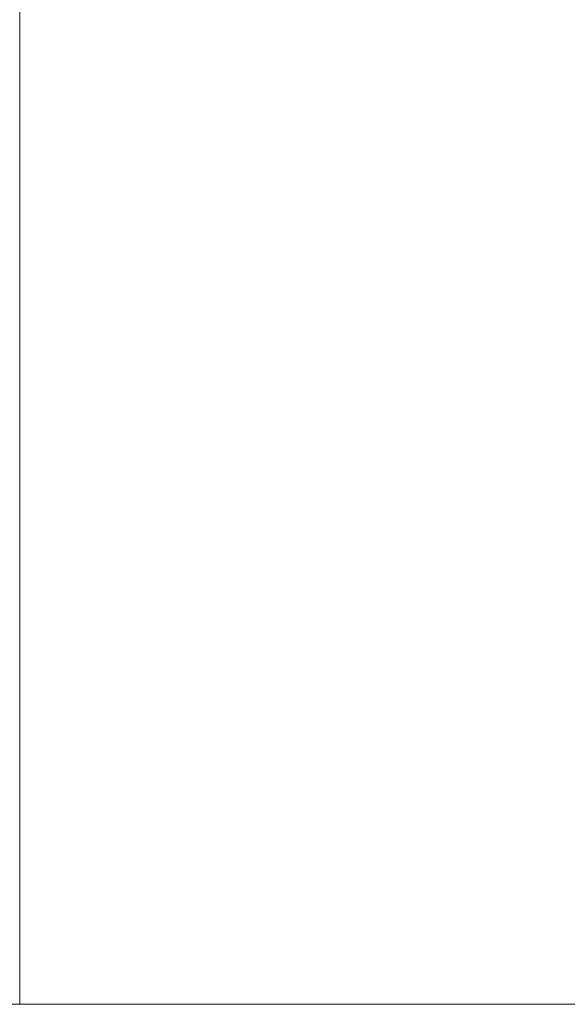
# Model space of a CAD drawing. Header units: centimetres. Extents: x -26 to 27.3, y -25.9 to -24.1.
# Tile 89 of 224: x -8.2175 to -8.2035, y -24.1599 to -24.1347. Entities that reach past the tile are written whole.
import ezdxf

# ---------------------------------------------------------------- set-up
doc = ezdxf.new("R2010")
doc.units = ezdxf.units.CM
doc.header["$LTSCALE"] = 2.54
doc.layers.add('Lucido design-1', color=7, linetype='Continuous')

# ---------------------------------------------------------------- blocks, each defined once
blk = doc.blocks.new('Gruppo-7-1')
at = {"color": 7, "linetype": 'Continuous', "lineweight": 9}
for points, invisible_edges in [([(-8.212346, -24.130757, 1181.627202), (-8.21108, -24.131009, 1181.627202), (-8.211917, -24.134784, 1181.62609), (-8.213017, -24.134565, 1181.62609)], 15), ([(-8.21108, -24.131009, 1181.627202), (-8.209826, -24.131316, 1181.627202), (-8.210827, -24.135051, 1181.62609), (-8.211917, -24.134784, 1181.62609)], 15), ([(-8.209826, -24.131316, 1181.627202), (-8.208587, -24.131677, 1181.627202), (-8.20975, -24.135365, 1181.62609), (-8.210827, -24.135051, 1181.62609)], 15), ([(-8.208587, -24.131677, 1181.627202), (-8.207365, -24.132092, 1181.627202), (-8.208688, -24.135725, 1181.62609), (-8.20975, -24.135365, 1181.62609)], 15), ([(-8.207365, -24.132092, 1181.627202), (-8.206162, -24.13256, 1181.627202), (-8.207642, -24.136132, 1181.62609), (-8.208688, -24.135725, 1181.62609)], 15), ([(-8.206162, -24.13256, 1181.627202), (-8.204981, -24.133079, 1181.627202), (-8.206615, -24.136584, 1181.62609), (-8.207642, -24.136132, 1181.62609)], 15), ([(-8.204981, -24.133079, 1181.627202), (-8.203824, -24.13365, 1181.627202), (-8.205609, -24.13708, 1181.62609), (-8.206615, -24.136584, 1181.62609)], 15), ([(-8.203824, -24.13365, 1181.627202), (-8.202692, -24.134271, 1181.627202), (-8.204625, -24.13762, 1181.62609), (-8.205609, -24.13708, 1181.62609)], 15), ([(-8.217482, -24.134175, 1181.62609), (-8.21636, -24.134199, 1181.62609), (-8.216531, -24.138099, 1181.625134), (-8.217482, -24.138078, 1181.625134)], 7), ([(-8.21636, -24.134199, 1181.62609), (-8.215241, -24.134272, 1181.62609), (-8.215581, -24.138161, 1181.625134), (-8.216531, -24.138099, 1181.625134)], 15), ([(-8.215241, -24.134272, 1181.62609), (-8.214126, -24.134395, 1181.62609), (-8.214635, -24.138265, 1181.625134), (-8.215581, -24.138161, 1181.625134)], 15), ([(-8.202692, -24.134271, 1181.627202), (-8.201589, -24.13494, 1181.627202), (-8.203666, -24.138202, 1181.62609), (-8.204625, -24.13762, 1181.62609)], 15), ([(-8.214126, -24.134395, 1181.62609), (-8.213017, -24.134565, 1181.62609), (-8.213695, -24.138409, 1181.625134), (-8.214635, -24.138265, 1181.625134)], 15), ([(-8.213017, -24.134565, 1181.62609), (-8.211917, -24.134784, 1181.62609), (-8.212761, -24.138595, 1181.625134), (-8.213695, -24.138409, 1181.625134)], 15), ([(-25.917482, -24.134724, 1182.419509), (-25.917482, -24.138247, 1182.420345), (27.182518, -24.138247, 1182.420345), (27.182518, -24.134724, 1182.419509)], 10), ([(-8.211917, -24.134784, 1181.62609), (-8.210827, -24.135051, 1181.62609), (-8.211837, -24.138821, 1181.625134), (-8.212761, -24.138595, 1181.625134)], 15), ([(-8.210827, -24.135051, 1181.62609), (-8.20975, -24.135365, 1181.62609), (-8.210924, -24.139087, 1181.625134), (-8.211837, -24.138821, 1181.625134)], 15), ([(-8.201589, -24.13494, 1181.627202), (-8.200516, -24.135657, 1181.627202), (-8.202733, -24.138825, 1181.62609), (-8.203666, -24.138202, 1181.62609)], 15), ([(-8.20975, -24.135365, 1181.62609), (-8.208688, -24.135725, 1181.62609), (-8.210023, -24.139393, 1181.625134), (-8.210924, -24.139087, 1181.625134)], 15), ([(-8.208688, -24.135725, 1181.62609), (-8.207642, -24.136132, 1181.62609), (-8.209136, -24.139738, 1181.625134), (-8.210023, -24.139393, 1181.625134)], 15), ([(-8.207642, -24.136132, 1181.62609), (-8.206615, -24.136584, 1181.62609), (-8.208265, -24.140121, 1181.625134), (-8.209136, -24.139738, 1181.625134)], 15), ([(-8.206615, -24.136584, 1181.62609), (-8.205609, -24.13708, 1181.62609), (-8.207411, -24.140542, 1181.625134), (-8.208265, -24.140121, 1181.625134)], 15), ([(-8.205609, -24.13708, 1181.62609), (-8.204625, -24.13762, 1181.62609), (-8.206577, -24.141, 1181.625134), (-8.207411, -24.140542, 1181.625134)], 15), ([(-8.204625, -24.13762, 1181.62609), (-8.203666, -24.138202, 1181.62609), (-8.205764, -24.141494, 1181.625134), (-8.206577, -24.141, 1181.625134)], 15), ([(-8.217482, -24.138245, 1181.625101), (-8.217482, -24.138078, 1181.625134), (-8.216531, -24.138099, 1181.625134)], 10), ([(27.182518, -24.138899, 1182.4205), (27.182518, -24.138247, 1182.420345), (-25.917482, -24.138247, 1182.420345), (-25.917482, -24.138899, 1182.4205)], 10), ([(-8.216531, -24.138099, 1181.625134), (-8.216702, -24.142029, 1181.624338), (-8.217482, -24.142011, 1181.624338), (-8.217482, -24.138245, 1181.625101)], 11), ([(-8.216531, -24.138099, 1181.625134), (-8.215581, -24.138161, 1181.625134), (-8.215924, -24.14208, 1181.624338), (-8.216702, -24.142029, 1181.624338)], 15), ([(-8.215581, -24.138161, 1181.625134), (-8.214635, -24.138265, 1181.625134), (-8.215149, -24.142164, 1181.624338), (-8.215924, -24.14208, 1181.624338)], 15), ([(-8.214635, -24.138265, 1181.625134), (-8.213695, -24.138409, 1181.625134), (-8.214378, -24.142283, 1181.624338), (-8.215149, -24.142164, 1181.624338)], 15), ([(-8.203666, -24.138202, 1181.62609), (-8.202733, -24.138825, 1181.62609), (-8.204972, -24.142022, 1181.625134), (-8.205764, -24.141494, 1181.625134)], 15), ([(-8.213695, -24.138409, 1181.625134), (-8.212761, -24.138595, 1181.625134), (-8.213613, -24.142435, 1181.624338), (-8.214378, -24.142283, 1181.624338)], 15), ([(-8.212761, -24.138595, 1181.625134), (-8.211837, -24.138821, 1181.625134), (-8.212855, -24.142621, 1181.624338), (-8.213613, -24.142435, 1181.624338)], 15), ([(-8.211837, -24.138821, 1181.625134), (-8.210924, -24.139087, 1181.625134), (-8.212106, -24.142839, 1181.624338), (-8.212855, -24.142621, 1181.624338)], 15), ([(-8.202733, -24.138825, 1181.62609), (-8.201829, -24.139488, 1181.62609), (-8.204205, -24.142585, 1181.625134), (-8.204972, -24.142022, 1181.625134)], 15), ([(-25.917482, -24.138899, 1182.4205), (-25.917482, -24.142525, 1182.421197), (27.182518, -24.142525, 1182.421197), (27.182518, -24.138899, 1182.4205)], 10), ([(-8.210924, -24.139087, 1181.625134), (-8.210023, -24.139393, 1181.625134), (-8.211368, -24.14309, 1181.624338), (-8.212106, -24.142839, 1181.624338)], 15), ([(-8.210023, -24.139393, 1181.625134), (-8.209136, -24.139738, 1181.625134), (-8.210641, -24.143372, 1181.624338), (-8.211368, -24.14309, 1181.624338)], 15), ([(-8.201829, -24.139488, 1181.62609), (-8.200954, -24.14019, 1181.62609), (-8.203463, -24.143181, 1181.625134), (-8.204205, -24.142585, 1181.625134)], 15), ([(-8.209136, -24.139738, 1181.625134), (-8.208265, -24.140121, 1181.625134), (-8.209927, -24.143686, 1181.624338), (-8.210641, -24.143372, 1181.624338)], 15), ([(-8.208265, -24.140121, 1181.625134), (-8.207411, -24.140542, 1181.625134), (-8.209228, -24.144031, 1181.624338), (-8.209927, -24.143686, 1181.624338)], 15), ([(-8.207411, -24.140542, 1181.625134), (-8.206577, -24.141, 1181.625134), (-8.208544, -24.144406, 1181.624338), (-8.209228, -24.144031, 1181.624338)], 15), ([(-8.206577, -24.141, 1181.625134), (-8.205764, -24.141494, 1181.625134), (-8.207877, -24.144811, 1181.624338), (-8.208544, -24.144406, 1181.624338)], 15), ([(-8.205764, -24.141494, 1181.625134), (-8.204972, -24.142022, 1181.625134), (-8.207229, -24.145244, 1181.624338), (-8.207877, -24.144811, 1181.624338)], 15), ([(-8.217482, -24.142525, 1181.624255), (-8.217482, -24.142011, 1181.624338), (-8.216702, -24.142029, 1181.624338)], 10), ([(-8.216702, -24.142029, 1181.624338), (-8.216875, -24.145982, 1181.623701), (-8.217482, -24.145969, 1181.623701), (-8.217482, -24.142525, 1181.624255)], 11), ([(-8.216702, -24.142029, 1181.624338), (-8.215924, -24.14208, 1181.624338), (-8.216269, -24.146022, 1181.623701), (-8.216875, -24.145982, 1181.623701)], 15), ([(-8.215924, -24.14208, 1181.624338), (-8.215149, -24.142164, 1181.624338), (-8.215665, -24.146088, 1181.623701), (-8.216269, -24.146022, 1181.623701)], 15), ([(-8.204972, -24.142022, 1181.625134), (-8.204205, -24.142585, 1181.625134), (-8.2066, -24.145706, 1181.624338), (-8.207229, -24.145244, 1181.624338)], 15), ([(-8.215149, -24.142164, 1181.624338), (-8.214378, -24.142283, 1181.624338), (-8.215065, -24.14618, 1181.623701), (-8.215665, -24.146088, 1181.623701)], 15), ([(-8.214378, -24.142283, 1181.624338), (-8.213613, -24.142435, 1181.624338), (-8.214469, -24.146299, 1181.623701), (-8.215065, -24.14618, 1181.623701)], 15), ([(27.182518, -24.14312, 1182.421311), (27.182518, -24.142525, 1182.421197), (-25.917482, -24.142525, 1182.421197), (-25.917482, -24.14312, 1182.421311)], 10), ([(-8.213613, -24.142435, 1181.624338), (-8.212855, -24.142621, 1181.624338), (-8.213879, -24.146443, 1181.623701), (-8.214469, -24.146299, 1181.623701)], 15), ([(-8.204205, -24.142585, 1181.625134), (-8.203463, -24.143181, 1181.625134), (-8.205991, -24.146194, 1181.624338), (-8.2066, -24.145706, 1181.624338)], 15), ([(-8.212855, -24.142621, 1181.624338), (-8.212106, -24.142839, 1181.624338), (-8.213296, -24.146613, 1181.623701), (-8.213879, -24.146443, 1181.623701)], 15), ([(-8.212106, -24.142839, 1181.624338), (-8.211368, -24.14309, 1181.624338), (-8.212721, -24.146808, 1181.623701), (-8.213296, -24.146613, 1181.623701)], 15), ([(-8.211368, -24.14309, 1181.624338), (-8.210641, -24.143372, 1181.624338), (-8.212155, -24.147028, 1181.623701), (-8.212721, -24.146808, 1181.623701)], 15), ([(-25.917482, -24.14312, 1182.421311), (-25.917482, -24.146837, 1182.421861), (27.182518, -24.146837, 1182.421861), (27.182518, -24.14312, 1182.421311)], 10), ([(-8.203463, -24.143181, 1181.625134), (-8.202747, -24.143808, 1181.625134), (-8.205405, -24.146708, 1181.624338), (-8.205991, -24.146194, 1181.624338)], 15), ([(-8.210641, -24.143372, 1181.624338), (-8.209927, -24.143686, 1181.624338), (-8.211599, -24.147273, 1181.623701), (-8.212155, -24.147028, 1181.623701)], 15), ([(-8.209927, -24.143686, 1181.624338), (-8.209228, -24.144031, 1181.624338), (-8.211055, -24.147541, 1181.623701), (-8.211599, -24.147273, 1181.623701)], 15), ([(-8.202747, -24.143808, 1181.625134), (-8.20206, -24.144466, 1181.625134), (-8.204841, -24.147247, 1181.624338), (-8.205405, -24.146708, 1181.624338)], 15), ([(-8.209228, -24.144031, 1181.624338), (-8.208544, -24.144406, 1181.624338), (-8.210522, -24.147834, 1181.623701), (-8.211055, -24.147541, 1181.623701)], 15), ([(-8.208544, -24.144406, 1181.624338), (-8.207877, -24.144811, 1181.624338), (-8.210003, -24.148149, 1181.623701), (-8.210522, -24.147834, 1181.623701)], 15), ([(-8.20206, -24.144466, 1181.625134), (-8.201402, -24.145153, 1181.625134), (-8.204302, -24.147811, 1181.624338), (-8.204841, -24.147247, 1181.624338)], 15), ([(-8.207877, -24.144811, 1181.624338), (-8.207229, -24.145244, 1181.624338), (-8.209498, -24.148486, 1181.623701), (-8.210003, -24.148149, 1181.623701)], 15), ([(-8.207229, -24.145244, 1181.624338), (-8.2066, -24.145706, 1181.624338), (-8.209009, -24.148845, 1181.623701), (-8.209498, -24.148486, 1181.623701)], 15), ([(-8.201402, -24.145153, 1181.625134), (-8.200775, -24.145869, 1181.625134), (-8.203788, -24.148397, 1181.624338), (-8.204302, -24.147811, 1181.624338)], 15), ([(-8.2066, -24.145706, 1181.624338), (-8.205991, -24.146194, 1181.624338), (-8.208535, -24.149225, 1181.623701), (-8.209009, -24.148845, 1181.623701)], 15), ([(-8.200775, -24.145869, 1181.625134), (-8.200179, -24.146611, 1181.625134), (-8.2033, -24.149005, 1181.624338), (-8.203788, -24.148397, 1181.624338)], 15), ([(-8.217482, -24.146837, 1181.623596), (-8.217482, -24.145969, 1181.623701), (-8.216875, -24.145982, 1181.623701)], 10), ([(-8.216875, -24.145982, 1181.623701), (-8.217048, -24.149952, 1181.623223), (-8.217482, -24.149943, 1181.623223), (-8.217482, -24.146837, 1181.623596)], 11), ([(-8.216875, -24.145982, 1181.623701), (-8.216269, -24.146022, 1181.623701), (-8.216615, -24.149981, 1181.623223), (-8.217048, -24.149952, 1181.623223)], 15), ([(-8.216269, -24.146022, 1181.623701), (-8.215665, -24.146088, 1181.623701), (-8.216184, -24.150028, 1181.623223), (-8.216615, -24.149981, 1181.623223)], 15), ([(-8.215665, -24.146088, 1181.623701), (-8.215065, -24.14618, 1181.623701), (-8.215755, -24.150094, 1181.623223), (-8.216184, -24.150028, 1181.623223)], 15), ([(-8.215065, -24.14618, 1181.623701), (-8.214469, -24.146299, 1181.623701), (-8.21533, -24.150179, 1181.623223), (-8.215755, -24.150094, 1181.623223)], 15), ([(-8.214469, -24.146299, 1181.623701), (-8.213879, -24.146443, 1181.623701), (-8.214908, -24.150282, 1181.623223), (-8.21533, -24.150179, 1181.623223)], 15), ([(-8.205991, -24.146194, 1181.624338), (-8.205405, -24.146708, 1181.624338), (-8.208078, -24.149626, 1181.623701), (-8.208535, -24.149225, 1181.623701)], 15), ([(-8.213879, -24.146443, 1181.623701), (-8.213296, -24.146613, 1181.623701), (-8.214492, -24.150403, 1181.623223), (-8.214908, -24.150282, 1181.623223)], 15), ([(-8.213296, -24.146613, 1181.623701), (-8.212721, -24.146808, 1181.623701), (-8.214081, -24.150543, 1181.623223), (-8.214492, -24.150403, 1181.623223)], 15), ([(27.182518, -24.147379, 1182.421942), (27.182518, -24.146837, 1182.421861), (-25.917482, -24.146837, 1182.421861), (-25.917482, -24.147379, 1182.421942)], 10), ([(-8.212721, -24.146808, 1181.623701), (-8.212155, -24.147028, 1181.623701), (-8.213676, -24.1507, 1181.623223), (-8.214081, -24.150543, 1181.623223)], 15), ([(-8.205405, -24.146708, 1181.624338), (-8.204841, -24.147247, 1181.624338), (-8.20764, -24.150046, 1181.623701), (-8.208078, -24.149626, 1181.623701)], 15), ([(-8.212155, -24.147028, 1181.623701), (-8.211599, -24.147273, 1181.623701), (-8.213279, -24.150875, 1181.623223), (-8.213676, -24.1507, 1181.623223)], 15), ([(-25.917482, -24.147379, 1182.421942), (-25.917482, -24.151173, 1182.422337), (27.182518, -24.151173, 1182.422337), (27.182518, -24.147379, 1182.421942)], 10), ([(-8.211599, -24.147273, 1181.623701), (-8.211055, -24.147541, 1181.623701), (-8.21289, -24.151067, 1181.623223), (-8.213279, -24.150875, 1181.623223)], 15), ([(-8.204841, -24.147247, 1181.624338), (-8.204302, -24.147811, 1181.624338), (-8.20722, -24.150484, 1181.623701), (-8.20764, -24.150046, 1181.623701)], 15), ([(-8.211055, -24.147541, 1181.623701), (-8.210522, -24.147834, 1181.623701), (-8.212509, -24.151275, 1181.623223), (-8.21289, -24.151067, 1181.623223)], 15), ([(-8.210522, -24.147834, 1181.623701), (-8.210003, -24.148149, 1181.623701), (-8.212139, -24.1515, 1181.623223), (-8.212509, -24.151275, 1181.623223)], 15), ([(-8.204302, -24.147811, 1181.624338), (-8.203788, -24.148397, 1181.624338), (-8.206819, -24.150941, 1181.623701), (-8.20722, -24.150484, 1181.623701)], 15), ([(-8.210003, -24.148149, 1181.623701), (-8.209498, -24.148486, 1181.623701), (-8.211778, -24.151741, 1181.623223), (-8.212139, -24.1515, 1181.623223)], 15), ([(-8.203788, -24.148397, 1181.624338), (-8.2033, -24.149005, 1181.624338), (-8.206439, -24.151414, 1181.623701), (-8.206819, -24.150941, 1181.623701)], 15), ([(-8.209498, -24.148486, 1181.623701), (-8.209009, -24.148845, 1181.623701), (-8.211428, -24.151998, 1181.623223), (-8.211778, -24.151741, 1181.623223)], 15), ([(-8.209009, -24.148845, 1181.623701), (-8.208535, -24.149225, 1181.623701), (-8.211089, -24.15227, 1181.623223), (-8.211428, -24.151998, 1181.623223)], 15), ([(-8.2033, -24.149005, 1181.624338), (-8.202838, -24.149634, 1181.624338), (-8.20608, -24.151904, 1181.623701), (-8.206439, -24.151414, 1181.623701)], 15), ([(-8.208535, -24.149225, 1181.623701), (-8.208078, -24.149626, 1181.623701), (-8.210763, -24.152556, 1181.623223), (-8.211089, -24.15227, 1181.623223)], 15), ([(-8.208078, -24.149626, 1181.623701), (-8.20764, -24.150046, 1181.623701), (-8.21045, -24.152856, 1181.623223), (-8.210763, -24.152556, 1181.623223)], 15), ([(-8.202838, -24.149634, 1181.624338), (-8.202405, -24.150283, 1181.624338), (-8.205743, -24.152409, 1181.623701), (-8.20608, -24.151904, 1181.623701)], 15), ([(-8.217482, -24.151174, 1181.623125), (-8.217482, -24.149943, 1181.623223), (-8.217048, -24.149952, 1181.623223)], 10), ([(-8.217048, -24.149952, 1181.623223), (-8.217222, -24.153933, 1181.622905), (-8.217482, -24.153927, 1181.622905), (-8.217482, -24.151174, 1181.623125)], 11), ([(-8.217048, -24.149952, 1181.623223), (-8.216615, -24.149981, 1181.623223), (-8.216963, -24.15395, 1181.622905), (-8.217222, -24.153933, 1181.622905)], 15), ([(-8.216615, -24.149981, 1181.623223), (-8.216184, -24.150028, 1181.623223), (-8.216704, -24.153978, 1181.622905), (-8.216963, -24.15395, 1181.622905)], 15), ([(-8.216184, -24.150028, 1181.623223), (-8.215755, -24.150094, 1181.623223), (-8.216447, -24.154018, 1181.622905), (-8.216704, -24.153978, 1181.622905)], 15), ([(-8.215755, -24.150094, 1181.623223), (-8.21533, -24.150179, 1181.623223), (-8.216192, -24.154069, 1181.622905), (-8.216447, -24.154018, 1181.622905)], 15), ([(-8.20764, -24.150046, 1181.623701), (-8.20722, -24.150484, 1181.623701), (-8.21015, -24.153169, 1181.623223), (-8.21045, -24.152856, 1181.623223)], 15), ([(-8.21533, -24.150179, 1181.623223), (-8.214908, -24.150282, 1181.623223), (-8.215939, -24.154131, 1181.622905), (-8.216192, -24.154069, 1181.622905)], 15), ([(-8.214908, -24.150282, 1181.623223), (-8.214492, -24.150403, 1181.623223), (-8.21569, -24.154203, 1181.622905), (-8.215939, -24.154131, 1181.622905)], 15), ([(-8.214492, -24.150403, 1181.623223), (-8.214081, -24.150543, 1181.623223), (-8.215443, -24.154287, 1181.622905), (-8.21569, -24.154203, 1181.622905)], 15), ([(-8.202405, -24.150283, 1181.624338), (-8.202001, -24.15095, 1181.624338), (-8.205428, -24.152928, 1181.623701), (-8.205743, -24.152409, 1181.623701)], 15), ([(-8.214081, -24.150543, 1181.623223), (-8.213676, -24.1507, 1181.623223), (-8.215201, -24.154381, 1181.622905), (-8.215443, -24.154287, 1181.622905)], 15), ([(-8.20722, -24.150484, 1181.623701), (-8.206819, -24.150941, 1181.623701), (-8.209864, -24.153495, 1181.623223), (-8.21015, -24.153169, 1181.623223)], 15), ([(-8.213676, -24.1507, 1181.623223), (-8.213279, -24.150875, 1181.623223), (-8.214963, -24.154486, 1181.622905), (-8.215201, -24.154381, 1181.622905)], 15), ([(-8.213279, -24.150875, 1181.623223), (-8.21289, -24.151067, 1181.623223), (-8.21473, -24.154601, 1181.622905), (-8.214963, -24.154486, 1181.622905)], 15), ([(-8.21289, -24.151067, 1181.623223), (-8.212509, -24.151275, 1181.623223), (-8.214502, -24.154726, 1181.622905), (-8.21473, -24.154601, 1181.622905)], 15), ([(-8.206819, -24.150941, 1181.623701), (-8.206439, -24.151414, 1181.623701), (-8.209592, -24.153834, 1181.623223), (-8.209864, -24.153495, 1181.623223)], 15), ([(-8.202001, -24.15095, 1181.624338), (-8.201625, -24.151634, 1181.624338), (-8.205135, -24.153461, 1181.623701), (-8.205428, -24.152928, 1181.623701)], 15), ([(27.182518, -24.151669, 1182.422389), (27.182518, -24.151173, 1182.422337), (-25.917482, -24.151173, 1182.422337), (-25.917482, -24.151669, 1182.422389)], 10), ([(-8.212509, -24.151275, 1181.623223), (-8.212139, -24.1515, 1181.623223), (-8.214279, -24.154861, 1181.622905), (-8.214502, -24.154726, 1181.622905)], 15), ([(-8.206439, -24.151414, 1181.623701), (-8.20608, -24.151904, 1181.623701), (-8.209335, -24.154184, 1181.623223), (-8.209592, -24.153834, 1181.623223)], 15), ([(-8.212139, -24.1515, 1181.623223), (-8.211778, -24.151741, 1181.623223), (-8.214063, -24.155005, 1181.622905), (-8.214279, -24.154861, 1181.622905)], 15), ([(-8.201625, -24.151634, 1181.624338), (-8.20128, -24.152333, 1181.624338), (-8.204867, -24.154005, 1181.623701), (-8.205135, -24.153461, 1181.623701)], 15), ([(-25.917482, -24.151669, 1182.422389), (-25.917482, -24.155527, 1182.422623), (27.182518, -24.155527, 1182.422623), (27.182518, -24.151669, 1182.422389)], 10), ([(-8.211778, -24.151741, 1181.623223), (-8.211428, -24.151998, 1181.623223), (-8.213854, -24.155159, 1181.622905), (-8.214063, -24.155005, 1181.622905)], 15), ([(-8.20608, -24.151904, 1181.623701), (-8.205743, -24.152409, 1181.623701), (-8.209094, -24.154544, 1181.623223), (-8.209335, -24.154184, 1181.623223)], 15), ([(-8.211428, -24.151998, 1181.623223), (-8.211089, -24.15227, 1181.623223), (-8.213651, -24.155322, 1181.622905), (-8.213854, -24.155159, 1181.622905)], 15), ([(-8.211089, -24.15227, 1181.623223), (-8.210763, -24.152556, 1181.623223), (-8.213455, -24.155493, 1181.622905), (-8.213651, -24.155322, 1181.622905)], 15), ([(-8.205743, -24.152409, 1181.623701), (-8.205428, -24.152928, 1181.623701), (-8.208869, -24.154915, 1181.623223), (-8.209094, -24.154544, 1181.623223)], 15), ([(-8.20128, -24.152333, 1181.624338), (-8.200966, -24.153047, 1181.624338), (-8.204622, -24.154561, 1181.623701), (-8.204867, -24.154005, 1181.623701)], 15), ([(-8.210763, -24.152556, 1181.623223), (-8.21045, -24.152856, 1181.623223), (-8.213267, -24.155673, 1181.622905), (-8.213455, -24.155493, 1181.622905)], 15), ([(-8.21045, -24.152856, 1181.623223), (-8.21015, -24.153169, 1181.623223), (-8.213088, -24.155861, 1181.622905), (-8.213267, -24.155673, 1181.622905)], 15), ([(-8.21015, -24.153169, 1181.623223), (-8.209864, -24.153495, 1181.623223), (-8.212916, -24.156057, 1181.622905), (-8.213088, -24.155861, 1181.622905)], 15), ([(-8.205428, -24.152928, 1181.623701), (-8.205135, -24.153461, 1181.623701), (-8.208661, -24.155296, 1181.623223), (-8.208869, -24.154915, 1181.623223)], 15), ([(-8.200966, -24.153047, 1181.624338), (-8.200684, -24.153774, 1181.624338), (-8.204402, -24.155127, 1181.623701), (-8.204622, -24.154561, 1181.623701)], 15), ([(-8.209864, -24.153495, 1181.623223), (-8.209592, -24.153834, 1181.623223), (-8.212753, -24.156259, 1181.622905), (-8.212916, -24.156057, 1181.622905)], 15), ([(-8.205135, -24.153461, 1181.623701), (-8.204867, -24.154005, 1181.623701), (-8.208469, -24.155685, 1181.623223), (-8.208661, -24.155296, 1181.623223)], 15), ([(-8.217482, -24.155527, 1181.622841), (-8.217482, -24.153927, 1181.622905), (-8.217222, -24.153933, 1181.622905)], 10), ([(-8.209592, -24.153834, 1181.623223), (-8.209335, -24.154184, 1181.623223), (-8.212599, -24.156469, 1181.622905), (-8.212753, -24.156259, 1181.622905)], 15), ([(-8.200684, -24.153774, 1181.624338), (-8.200433, -24.154512, 1181.624338), (-8.204207, -24.155702, 1181.623701), (-8.204402, -24.155127, 1181.623701)], 15), ([(-8.217222, -24.153933, 1181.622905), (-8.217396, -24.157918, 1181.622747), (-8.217482, -24.157916, 1181.622747), (-8.217482, -24.155527, 1181.622841)], 11), ([(-8.217222, -24.153933, 1181.622905), (-8.216963, -24.15395, 1181.622905), (-8.21731, -24.157923, 1181.622747), (-8.217396, -24.157918, 1181.622747)], 15), ([(-8.216963, -24.15395, 1181.622905), (-8.216704, -24.153978, 1181.622905), (-8.217225, -24.157933, 1181.622747), (-8.21731, -24.157923, 1181.622747)], 15), ([(-8.216704, -24.153978, 1181.622905), (-8.216447, -24.154018, 1181.622905), (-8.21714, -24.157946, 1181.622747), (-8.217225, -24.157933, 1181.622747)], 15), ([(-8.216447, -24.154018, 1181.622905), (-8.216192, -24.154069, 1181.622905), (-8.217055, -24.157963, 1181.622747), (-8.21714, -24.157946, 1181.622747)], 15), ([(-8.216192, -24.154069, 1181.622905), (-8.215939, -24.154131, 1181.622905), (-8.216972, -24.157983, 1181.622747), (-8.217055, -24.157963, 1181.622747)], 15), ([(-8.215939, -24.154131, 1181.622905), (-8.21569, -24.154203, 1181.622905), (-8.216889, -24.158007, 1181.622747), (-8.216972, -24.157983, 1181.622747)], 15), ([(-8.204867, -24.154005, 1181.623701), (-8.204622, -24.154561, 1181.623701), (-8.208294, -24.156082, 1181.623223), (-8.208469, -24.155685, 1181.623223)], 15), ([(-8.21569, -24.154203, 1181.622905), (-8.215443, -24.154287, 1181.622905), (-8.216808, -24.158035, 1181.622747), (-8.216889, -24.158007, 1181.622747)], 15), ([(-8.215443, -24.154287, 1181.622905), (-8.215201, -24.154381, 1181.622905), (-8.216727, -24.158066, 1181.622747), (-8.216808, -24.158035, 1181.622747)], 15), ([(-8.215201, -24.154381, 1181.622905), (-8.214963, -24.154486, 1181.622905), (-8.216649, -24.158101, 1181.622747), (-8.216727, -24.158066, 1181.622747)], 15), ([(-8.209335, -24.154184, 1181.623223), (-8.209094, -24.154544, 1181.623223), (-8.212455, -24.156685, 1181.622905), (-8.212599, -24.156469, 1181.622905)], 15), ([(-8.214963, -24.154486, 1181.622905), (-8.21473, -24.154601, 1181.622905), (-8.216571, -24.158139, 1181.622747), (-8.216649, -24.158101, 1181.622747)], 15), ([(-8.21473, -24.154601, 1181.622905), (-8.214502, -24.154726, 1181.622905), (-8.216496, -24.15818, 1181.622747), (-8.216571, -24.158139, 1181.622747)], 15), ([(-8.209094, -24.154544, 1181.623223), (-8.208869, -24.154915, 1181.623223), (-8.21232, -24.156908, 1181.622905), (-8.212455, -24.156685, 1181.622905)], 15), ([(-8.204622, -24.154561, 1181.623701), (-8.204402, -24.155127, 1181.623701), (-8.208137, -24.156487, 1181.623223), (-8.208294, -24.156082, 1181.623223)], 15), ([(-8.200433, -24.154512, 1181.624338), (-8.200215, -24.155261, 1181.624338), (-8.204037, -24.156285, 1181.623701), (-8.204207, -24.155702, 1181.623701)], 15), ([(-8.214502, -24.154726, 1181.622905), (-8.214279, -24.154861, 1181.622905), (-8.216422, -24.158225, 1181.622747), (-8.216496, -24.15818, 1181.622747)], 15), ([(-8.214279, -24.154861, 1181.622905), (-8.214063, -24.155005, 1181.622905), (-8.216351, -24.158273, 1181.622747), (-8.216422, -24.158225, 1181.622747)], 15), ([(-8.208869, -24.154915, 1181.623223), (-8.208661, -24.155296, 1181.623223), (-8.212195, -24.157136, 1181.622905), (-8.21232, -24.156908, 1181.622905)], 15), ([(-8.214063, -24.155005, 1181.622905), (-8.213854, -24.155159, 1181.622905), (-8.216282, -24.158323, 1181.622747), (-8.216351, -24.158273, 1181.622747)], 15), ([(-8.213854, -24.155159, 1181.622905), (-8.213651, -24.155322, 1181.622905), (-8.216214, -24.158377, 1181.622747), (-8.216282, -24.158323, 1181.622747)], 15), ([(-8.204402, -24.155127, 1181.623701), (-8.204207, -24.155702, 1181.623701), (-8.207997, -24.156897, 1181.623223), (-8.208137, -24.156487, 1181.623223)], 15), ([(-8.213651, -24.155322, 1181.622905), (-8.213455, -24.155493, 1181.622905), (-8.21615, -24.158434, 1181.622747), (-8.216214, -24.158377, 1181.622747)], 15), ([(-8.208661, -24.155296, 1181.623223), (-8.208469, -24.155685, 1181.623223), (-8.21208, -24.157369, 1181.622905), (-8.212195, -24.157136, 1181.622905)], 15), ([(-8.200215, -24.155261, 1181.624338), (-8.200029, -24.156019, 1181.624338), (-8.203893, -24.156875, 1181.623701), (-8.204037, -24.156285, 1181.623701)], 15), ([(27.182518, -24.155972, 1182.42265), (27.182518, -24.155527, 1182.422623), (-25.917482, -24.155527, 1182.422623), (-25.917482, -24.155972, 1182.42265)], 10), ([(-8.213455, -24.155493, 1181.622905), (-8.213267, -24.155673, 1181.622905), (-8.216088, -24.158494, 1181.622747), (-8.21615, -24.158434, 1181.622747)], 15), ([(-8.213267, -24.155673, 1181.622905), (-8.213088, -24.155861, 1181.622905), (-8.216028, -24.158556, 1181.622747), (-8.216088, -24.158494, 1181.622747)], 15), ([(-8.208469, -24.155685, 1181.623223), (-8.208294, -24.156082, 1181.623223), (-8.211975, -24.157607, 1181.622905), (-8.21208, -24.157369, 1181.622905)], 15), ([(-8.213088, -24.155861, 1181.622905), (-8.212916, -24.156057, 1181.622905), (-8.215971, -24.15862, 1181.622747), (-8.216028, -24.158556, 1181.622747)], 15), ([(-8.204207, -24.155702, 1181.623701), (-8.204037, -24.156285, 1181.623701), (-8.207876, -24.157314, 1181.623223), (-8.207997, -24.156897, 1181.623223)], 15), ([(-25.917482, -24.155972, 1182.42265), (-25.917482, -24.159888, 1182.422727), (27.182518, -24.159888, 1182.422727), (27.182518, -24.155972, 1182.42265)], 8), ([(-8.212916, -24.156057, 1181.622905), (-8.212753, -24.156259, 1181.622905), (-8.215917, -24.158687, 1181.622747), (-8.215971, -24.15862, 1181.622747)], 15), ([(-8.208294, -24.156082, 1181.623223), (-8.208137, -24.156487, 1181.623223), (-8.211881, -24.157849, 1181.622905), (-8.211975, -24.157607, 1181.622905)], 15), ([(-8.200029, -24.156019, 1181.624338), (-8.199877, -24.156784, 1181.624338), (-8.203774, -24.157471, 1181.623701), (-8.203893, -24.156875, 1181.623701)], 15), ([(-8.212753, -24.156259, 1181.622905), (-8.212599, -24.156469, 1181.622905), (-8.215867, -24.158757, 1181.622747), (-8.215917, -24.158687, 1181.622747)], 15), ([(-8.204037, -24.156285, 1181.623701), (-8.203893, -24.156875, 1181.623701), (-8.207773, -24.157735, 1181.623223), (-8.207876, -24.157314, 1181.623223)], 15), ([(-8.212599, -24.156469, 1181.622905), (-8.212455, -24.156685, 1181.622905), (-8.215819, -24.158828, 1181.622747), (-8.215867, -24.158757, 1181.622747)], 15), ([(-8.212455, -24.156685, 1181.622905), (-8.21232, -24.156908, 1181.622905), (-8.215774, -24.158902, 1181.622747), (-8.215819, -24.158828, 1181.622747)], 15), ([(-8.208137, -24.156487, 1181.623223), (-8.207997, -24.156897, 1181.623223), (-8.211797, -24.158096, 1181.622905), (-8.211881, -24.157849, 1181.622905)], 15), ([(-8.21232, -24.156908, 1181.622905), (-8.212195, -24.157136, 1181.622905), (-8.215733, -24.158977, 1181.622747), (-8.215774, -24.158902, 1181.622747)], 15), ([(-8.207997, -24.156897, 1181.623223), (-8.207876, -24.157314, 1181.623223), (-8.211725, -24.158345, 1181.622905), (-8.211797, -24.158096, 1181.622905)], 15), ([(-8.203893, -24.156875, 1181.623701), (-8.203774, -24.157471, 1181.623701), (-8.207688, -24.158161, 1181.623223), (-8.207773, -24.157735, 1181.623223)], 15), ([(-8.199877, -24.156784, 1181.624338), (-8.199758, -24.157555, 1181.624338), (-8.203682, -24.158071, 1181.623701), (-8.203774, -24.157471, 1181.623701)], 15), ([(-8.212195, -24.157136, 1181.622905), (-8.21208, -24.157369, 1181.622905), (-8.215695, -24.159055, 1181.622747), (-8.215733, -24.158977, 1181.622747)], 15), ([(-8.21208, -24.157369, 1181.622905), (-8.211975, -24.157607, 1181.622905), (-8.21566, -24.159133, 1181.622747), (-8.215695, -24.159055, 1181.622747)], 15), ([(-8.207876, -24.157314, 1181.623223), (-8.207773, -24.157735, 1181.623223), (-8.211663, -24.158598, 1181.622905), (-8.211725, -24.158345, 1181.622905)], 15), ([(-8.211975, -24.157607, 1181.622905), (-8.211881, -24.157849, 1181.622905), (-8.215629, -24.159213, 1181.622747), (-8.21566, -24.159133, 1181.622747)], 15), ([(-8.203774, -24.157471, 1181.623701), (-8.203682, -24.158071, 1181.623701), (-8.207622, -24.15859, 1181.623223), (-8.207688, -24.158161, 1181.623223)], 15), ([(-8.199758, -24.157555, 1181.624338), (-8.199674, -24.15833, 1181.624338), (-8.203616, -24.158675, 1181.623701), (-8.203682, -24.158071, 1181.623701)], 15), ([(-8.217482, -24.157916, 1181.622747), (-8.217482, -24.159888, 1181.622727), (-25.917482, -24.159888, 1181.622727), (-25.917482, -24.157916, 1181.622747)], 8), ([(-8.217482, -24.157916, 1181.622747), (-8.217396, -24.157918, 1181.622747), (-8.217482, -24.159888, 1181.622727)], 3), ([(-8.217396, -24.157918, 1181.622747), (-8.21731, -24.157923, 1181.622747), (-8.217482, -24.159888, 1181.622727)], 11), ([(-8.21731, -24.157923, 1181.622747), (-8.217225, -24.157933, 1181.622747), (-8.217482, -24.159888, 1181.622727)], 11), ([(-8.217225, -24.157933, 1181.622747), (-8.21714, -24.157946, 1181.622747), (-8.217482, -24.159888, 1181.622727)], 11), ([(-8.21714, -24.157946, 1181.622747), (-8.217055, -24.157963, 1181.622747), (-8.217482, -24.159888, 1181.622727)], 11), ([(-8.211881, -24.157849, 1181.622905), (-8.211797, -24.158096, 1181.622905), (-8.215601, -24.159295, 1181.622747), (-8.215629, -24.159213, 1181.622747)], 15), ([(-8.207773, -24.157735, 1181.623223), (-8.207688, -24.158161, 1181.623223), (-8.211612, -24.158853, 1181.622905), (-8.211663, -24.158598, 1181.622905)], 15), ([(-8.217055, -24.157963, 1181.622747), (-8.216972, -24.157983, 1181.622747), (-8.217482, -24.159888, 1181.622727)], 11), ([(-8.216972, -24.157983, 1181.622747), (-8.216889, -24.158007, 1181.622747), (-8.217482, -24.159888, 1181.622727)], 11), ([(-8.216889, -24.158007, 1181.622747), (-8.216808, -24.158035, 1181.622747), (-8.217482, -24.159888, 1181.622727)], 11), ([(-8.216808, -24.158035, 1181.622747), (-8.216727, -24.158066, 1181.622747), (-8.217482, -24.159888, 1181.622727)], 11), ([(-8.216727, -24.158066, 1181.622747), (-8.216649, -24.158101, 1181.622747), (-8.217482, -24.159888, 1181.622727)], 11), ([(-8.216649, -24.158101, 1181.622747), (-8.216571, -24.158139, 1181.622747), (-8.217482, -24.159888, 1181.622727)], 11), ([(-8.216571, -24.158139, 1181.622747), (-8.216496, -24.15818, 1181.622747), (-8.217482, -24.159888, 1181.622727)], 11), ([(-8.216496, -24.15818, 1181.622747), (-8.216422, -24.158225, 1181.622747), (-8.217482, -24.159888, 1181.622727)], 11), ([(-8.211797, -24.158096, 1181.622905), (-8.211725, -24.158345, 1181.622905), (-8.215577, -24.159378, 1181.622747), (-8.215601, -24.159295, 1181.622747)], 15), ([(-8.207688, -24.158161, 1181.623223), (-8.207622, -24.15859, 1181.623223), (-8.211573, -24.15911, 1181.622905), (-8.211612, -24.158853, 1181.622905)], 15), ([(-8.203682, -24.158071, 1181.623701), (-8.203616, -24.158675, 1181.623701), (-8.207575, -24.159021, 1181.623223), (-8.207622, -24.15859, 1181.623223)], 15), ([(-8.216422, -24.158225, 1181.622747), (-8.216351, -24.158273, 1181.622747), (-8.217482, -24.159888, 1181.622727)], 11), ([(-8.216351, -24.158273, 1181.622747), (-8.216282, -24.158323, 1181.622747), (-8.217482, -24.159888, 1181.622727)], 11), ([(-8.216282, -24.158323, 1181.622747), (-8.216214, -24.158377, 1181.622747), (-8.217482, -24.159888, 1181.622727)], 11), ([(-8.216214, -24.158377, 1181.622747), (-8.21615, -24.158434, 1181.622747), (-8.217482, -24.159888, 1181.622727)], 11), ([(-8.21615, -24.158434, 1181.622747), (-8.216088, -24.158494, 1181.622747), (-8.217482, -24.159888, 1181.622727)], 11), ([(-8.211725, -24.158345, 1181.622905), (-8.211663, -24.158598, 1181.622905), (-8.215557, -24.159461, 1181.622747), (-8.215577, -24.159378, 1181.622747)], 15), ([(-8.199674, -24.15833, 1181.624338), (-8.199623, -24.159108, 1181.624338), (-8.203576, -24.159281, 1181.623701), (-8.203616, -24.158675, 1181.623701)], 15), ([(-8.216088, -24.158494, 1181.622747), (-8.216028, -24.158556, 1181.622747), (-8.217482, -24.159888, 1181.622727)], 11), ([(-8.216028, -24.158556, 1181.622747), (-8.215971, -24.15862, 1181.622747), (-8.217482, -24.159888, 1181.622727)], 11), ([(-8.215971, -24.15862, 1181.622747), (-8.215917, -24.158687, 1181.622747), (-8.217482, -24.159888, 1181.622727)], 11), ([(-8.215917, -24.158687, 1181.622747), (-8.215867, -24.158757, 1181.622747), (-8.217482, -24.159888, 1181.622727)], 11), ([(-8.211663, -24.158598, 1181.622905), (-8.211612, -24.158853, 1181.622905), (-8.21554, -24.159546, 1181.622747), (-8.215557, -24.159461, 1181.622747)], 15), ([(-8.207622, -24.15859, 1181.623223), (-8.207575, -24.159021, 1181.623223), (-8.211544, -24.159369, 1181.622905), (-8.211573, -24.15911, 1181.622905)], 15), ([(-8.203616, -24.158675, 1181.623701), (-8.203576, -24.159281, 1181.623701), (-8.207546, -24.159454, 1181.623223), (-8.207575, -24.159021, 1181.623223)], 15), ([(-8.215867, -24.158757, 1181.622747), (-8.215819, -24.158828, 1181.622747), (-8.217482, -24.159888, 1181.622727)], 11), ([(-8.215819, -24.158828, 1181.622747), (-8.215774, -24.158902, 1181.622747), (-8.217482, -24.159888, 1181.622727)], 11), ([(-8.215774, -24.158902, 1181.622747), (-8.215733, -24.158977, 1181.622747), (-8.217482, -24.159888, 1181.622727)], 11), ([(-8.211612, -24.158853, 1181.622905), (-8.211573, -24.15911, 1181.622905), (-8.215527, -24.159631, 1181.622747), (-8.21554, -24.159546, 1181.622747)], 15), ([(-8.215733, -24.158977, 1181.622747), (-8.215695, -24.159055, 1181.622747), (-8.217482, -24.159888, 1181.622727)], 11), ([(-8.215695, -24.159055, 1181.622747), (-8.21566, -24.159133, 1181.622747), (-8.217482, -24.159888, 1181.622727)], 11), ([(-8.21566, -24.159133, 1181.622747), (-8.215629, -24.159213, 1181.622747), (-8.217482, -24.159888, 1181.622727)], 11), ([(-8.211573, -24.15911, 1181.622905), (-8.211544, -24.159369, 1181.622905), (-8.215517, -24.159716, 1181.622747), (-8.215527, -24.159631, 1181.622747)], 15), ([(-8.207575, -24.159021, 1181.623223), (-8.207546, -24.159454, 1181.623223), (-8.211527, -24.159628, 1181.622905), (-8.211544, -24.159369, 1181.622905)], 15), ([(-8.199623, -24.159108, 1181.624338), (-8.199606, -24.159888, 1181.624338), (-8.203563, -24.159888, 1181.623701), (-8.203576, -24.159281, 1181.623701)], 13), ([(-8.215629, -24.159213, 1181.622747), (-8.215601, -24.159295, 1181.622747), (-8.217482, -24.159888, 1181.622727)], 11), ([(-8.215601, -24.159295, 1181.622747), (-8.215577, -24.159378, 1181.622747), (-8.217482, -24.159888, 1181.622727)], 11), ([(-8.215577, -24.159378, 1181.622747), (-8.215557, -24.159461, 1181.622747), (-8.217482, -24.159888, 1181.622727)], 11), ([(-8.211544, -24.159369, 1181.622905), (-8.211527, -24.159628, 1181.622905), (-8.215512, -24.159802, 1181.622747), (-8.215517, -24.159716, 1181.622747)], 15), ([(-8.207546, -24.159454, 1181.623223), (-8.207537, -24.159888, 1181.623223), (-8.211522, -24.159888, 1181.622905), (-8.211527, -24.159628, 1181.622905)], 13), ([(-8.203576, -24.159281, 1181.623701), (-8.203563, -24.159888, 1181.623701), (-8.207537, -24.159888, 1181.623223), (-8.207546, -24.159454, 1181.623223)], 13), ([(-8.215557, -24.159461, 1181.622747), (-8.21554, -24.159546, 1181.622747), (-8.217482, -24.159888, 1181.622727)], 11), ([(-8.21554, -24.159546, 1181.622747), (-8.215527, -24.159631, 1181.622747), (-8.217482, -24.159888, 1181.622727)], 11), ([(-8.215527, -24.159631, 1181.622747), (-8.215517, -24.159716, 1181.622747), (-8.217482, -24.159888, 1181.622727)], 11), ([(-8.211527, -24.159628, 1181.622905), (-8.211522, -24.159888, 1181.622905), (-8.21551, -24.159888, 1181.622747), (-8.215512, -24.159802, 1181.622747)], 13), ([(-8.215517, -24.159716, 1181.622747), (-8.215512, -24.159802, 1181.622747), (-8.217482, -24.159888, 1181.622727)], 11), ([(-8.215512, -24.159802, 1181.622747), (-8.21551, -24.159888, 1181.622747), (-8.217482, -24.159888, 1181.622727)], 9)]:
    blk.add_3dface(points, dxfattribs=dict(at, invisible_edges=invisible_edges))

msp = doc.modelspace()

# ---------------------------------------------------------------- block references
at = {"layer": 'Lucido design-1', "color": 7}
msp.add_blockref('Gruppo-7-1', (0, 0), dxfattribs=at)

doc.saveas('drawing.dxf')
